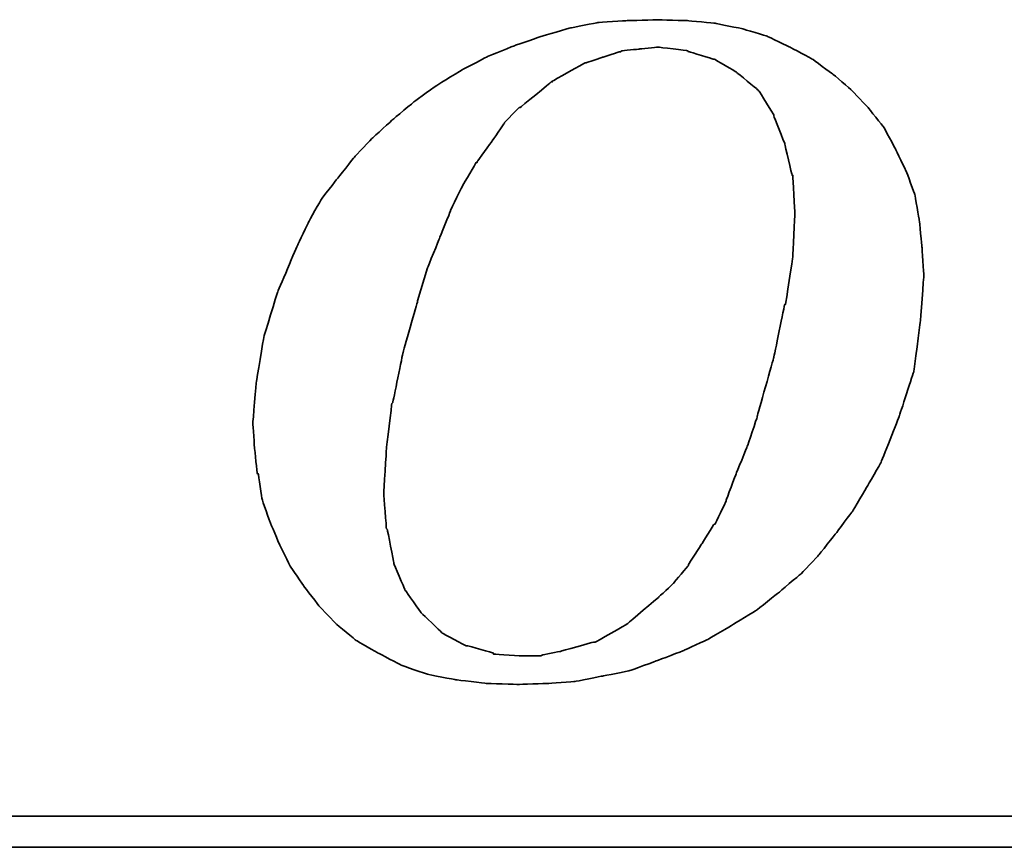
# Model space of a CAD drawing. Header units: millimetres. Extents: x 36 to 369, y 420 to 544.
# Tile 33 of 47: x 294.84 to 298.86, y 456.07 to 459.44. Entities that reach past the tile are written whole.
import ezdxf

# ---------------------------------------------------------------- set-up
doc = ezdxf.new("R2010")
doc.units = ezdxf.units.MM
doc.layers.add('DIM', color=4, linetype='CONTINUOUS')
doc.layers.add('layer 1', color=7, linetype='CONTINUOUS')

# ---------------------------------------------------------------- blocks, each defined once
blk = doc.blocks.new('TBI MOTION logo(完整正式版)')
at = {"layer": 'layer 1', "color": 22, "lineweight": 35}
for points, knots in [([(-11.34375, -6.98375), (-11.34375, -6.98375), (-10.91375, -7.43875), (-10.91375, -7.43875), (-10.91375, -7.43875), (-10.91375, -7.43875), (-10.38625, -7.87125), (-10.38625, -7.87125), (-10.38625, -7.87125), (-10.38625, -7.87125), (-9.81125, -8.20375), (-9.81125, -8.20375), (-9.81125, -8.20375), (-9.81125, -8.20375), (-9.21125, -8.51875), (-9.21125, -8.51875), (-9.21125, -8.51875), (-9.21125, -8.51875), (-8.51625, -8.75875), (-8.51625, -8.75875), (-8.51625, -8.75875), (-8.51625, -8.75875), (-7.77125, -8.90375), (-7.77125, -8.90375), (-7.77125, -8.90375), (-7.77125, -8.90375), (-6.97875, -8.99875), (-6.97875, -8.99875), (-6.97875, -8.99875), (-6.97875, -8.99875), (-6.14125, -9.02375), (-6.14125, -9.02375), (-6.14125, -9.02375), (-6.14125, -9.02375), (-5.37125, -8.99875), (-5.37125, -8.99875), (-5.37125, -8.99875), (-5.37125, -8.99875), (-4.65375, -8.94875), (-4.65375, -8.94875), (-4.65375, -8.94875), (-4.65375, -8.94875), (-3.93375, -8.80625), (-3.93375, -8.80625), (-3.93375, -8.80625), (-3.93375, -8.80625), (-3.21375, -8.66375), (-3.21375, -8.66375), (-3.21375, -8.66375), (-3.21375, -8.66375), (-2.49375, -8.39875), (-2.49375, -8.39875), (-2.49375, -8.39875), (-2.49375, -8.39875), (-1.79875, -8.13375), (-1.79875, -8.13375), (-1.79875, -8.13375), (-1.79875, -8.13375), (-1.17375, -7.84375), (-1.17375, -7.84375), (-1.17375, -7.84375), (-1.17375, -7.84375), (-0.52375, -7.46375), (-0.52375, -7.46375), (-0.52375, -7.46375), (-0.52375, -7.46375), (0.10124, -7.07875), (0.10124, -7.07875), (0.10124, -7.07875), (0.10124, -7.07875), (0.67625, -6.62375), (0.67625, -6.62375), (0.67625, -6.62375), (0.67625, -6.62375), (1.24874, -6.14375), (1.24874, -6.14375), (1.24874, -6.14375), (1.24874, -6.14375), (1.72874, -5.64125), (1.72874, -5.64125), (1.72874, -5.64125), (1.72874, -5.64125), (2.18624, -5.06375), (2.18624, -5.06375), (2.18624, -5.06375), (2.18624, -5.06375), (2.61625, -4.48874), (2.61625, -4.48874), (2.61625, -4.48874), (2.61625, -4.48874), (3.00125, -3.83874), (3.00125, -3.83874), (3.00125, -3.83874), (3.00125, -3.83874), (3.36124, -3.21374), (3.36124, -3.21374), (3.36124, -3.21374), (3.36124, -3.21374), (3.84374, -1.99125), (3.84374, -1.99125), (3.84374, -1.99125), (3.84374, -1.99125), (4.22625, -0.81875), (4.22625, -0.81875), (4.22625, -0.81875), (4.22625, -0.81875), (4.39125, 0.45624), (4.39125, 0.45624), (4.39125, 0.45624), (4.39125, 0.45624), (4.48874, 1.70124), (4.48874, 1.70124), (4.48874, 1.70124), (4.48874, 1.70124), (4.43874, 2.44625), (4.43874, 2.44625), (4.43874, 2.44625), (4.43874, 2.44625), (4.36874, 3.14125), (4.36874, 3.14125), (4.36874, 3.14125), (4.36874, 3.14125), (4.25125, 3.81125), (4.25125, 3.81125), (4.25125, 3.81125), (4.25125, 3.81125), (4.03124, 4.41125), (4.03124, 4.41125), (4.03124, 4.41125), (4.03124, 4.41125), (3.74374, 5.01125), (3.74374, 5.01125), (3.74374, 5.01125), (3.74374, 5.01125), (3.43124, 5.58875), (3.43124, 5.58875), (3.43124, 5.58875), (3.43124, 5.58875), (3.02625, 6.09125), (3.02625, 6.09125), (3.02625, 6.09125), (3.02625, 6.09125), (2.59374, 6.54875), (2.59374, 6.54875), (2.59374, 6.54875), (2.59374, 6.54875), (2.09124, 6.98125), (2.09124, 6.98125), (2.09124, 6.98125), (2.09124, 6.98125), (1.56124, 7.36625), (1.56124, 7.36625), (1.56124, 7.36625), (1.56124, 7.36625), (0.98624, 7.67625), (0.98624, 7.67625), (0.98624, 7.67625), (0.98624, 7.67625), (0.38624, 7.96375), (0.38624, 7.96375), (0.38624, 7.96375), (0.38624, 7.96375), (-0.25875, 8.15625), (-0.25875, 8.15625), (-0.25875, 8.15625), (-0.25875, 8.15625), (-0.98125, 8.30125), (-0.98125, 8.30125), (-0.98125, 8.30125), (-0.98125, 8.30125), (-1.70124, 8.37125), (-1.70124, 8.37125), (-1.70124, 8.37125), (-1.70124, 8.37125), (-2.49375, 8.39624), (-2.49375, 8.39624), (-2.49375, 8.39624), (-2.49375, 8.39624), (-3.28625, 8.37125), (-3.28625, 8.37125), (-3.28625, 8.37125), (-3.28625, 8.37125), (-4.05125, 8.32125), (-4.05125, 8.32125), (-4.05125, 8.32125), (-4.05125, 8.32125), (-4.77375, 8.18125), (-4.77375, 8.18125), (-4.77375, 8.18125), (-4.77375, 8.18125), (-5.51625, 7.96375), (-5.51625, 7.96375), (-5.51625, 7.96375), (-5.51625, 7.96375), (-6.21125, 7.72625), (-6.21125, 7.72625), (-6.21125, 7.72625), (-6.21125, 7.72625), (-6.92875, 7.43625), (-6.92875, 7.43625), (-6.92875, 7.43625), (-6.92875, 7.43625), (-7.57875, 7.10125), (-7.57875, 7.10125), (-7.57875, 7.10125), (-7.57875, 7.10125), (-8.24875, 6.69125), (-8.24875, 6.69125), (-8.24875, 6.69125), (-8.24875, 6.69125), (-8.84875, 6.26125), (-8.84875, 6.26125), (-8.84875, 6.26125), (-8.84875, 6.26125), (-9.42625, 5.78125), (-9.42625, 5.78125), (-9.42625, 5.78125), (-9.42625, 5.78125), (-9.95375, 5.30125), (-9.95375, 5.30125), (-9.95375, 5.30125), (-9.95375, 5.30125), (-10.43375, 4.79624), (-10.43375, 4.79624), (-10.43375, 4.79624), (-10.43375, 4.79624), (-10.88875, 4.22125), (-10.88875, 4.22125), (-10.88875, 4.22125), (-10.88875, 4.22125), (-11.29875, 3.69375), (-11.29875, 3.69375), (-11.29875, 3.69375), (-11.29875, 3.69375), (-11.63375, 3.09125), (-11.63375, 3.09125), (-11.63375, 3.09125), (-11.63375, 3.09125), (-11.91875, 2.49625), (-11.91875, 2.49625), (-11.91875, 2.49625), (-11.91875, 2.49625), (-12.44875, 1.24625), (-12.44875, 1.24625), (-12.44875, 1.24625), (-12.44875, 1.24625), (-12.80875, 0.06874), (-12.80875, 0.06874), (-12.80875, 0.06874), (-12.80875, 0.06874), (-12.99875, -1.07875), (-12.99875, -1.07875), (-12.99875, -1.07875), (-12.99875, -1.07875), (-13.09375, -2.18375), (-13.09375, -2.18375), (-13.09375, -2.18375), (-13.09375, -2.18375), (-13.04875, -2.85375), (-13.04875, -2.85375), (-13.04875, -2.85375), (-13.04875, -2.85375), (-12.97375, -3.50375), (-12.97375, -3.50375), (-12.97375, -3.50375), (-12.97375, -3.50375), (-12.95375, -3.50375), (-12.95375, -3.50375), (-12.95375, -3.50375), (-12.95375, -3.50375), (-12.85375, -4.17375), (-12.85375, -4.17375), (-12.85375, -4.17375), (-12.85375, -4.17375), (-12.63875, -4.77624), (-12.63875, -4.77624), (-12.63875, -4.77624), (-12.63875, -4.77624), (-12.39875, -5.35125), (-12.39875, -5.35125), (-12.39875, -5.35125), (-12.39875, -5.35125), (-12.11375, -5.92875), (-12.11375, -5.92875), (-12.11375, -5.92875), (-12.11375, -5.92875), (-11.75375, -6.45375), (-11.75375, -6.45375), (-11.75375, -6.45375), (-11.75375, -6.45375), (-11.34375, -6.98375), (-11.34375, -6.98375)], [0, 0, 0, 0, 0.01369863, 0.01369863, 0.01369863, 0.01369864, 0.02739726, 0.02739726, 0.02739726, 0.02739727, 0.04109589, 0.04109589, 0.04109589, 0.0410959, 0.05479452, 0.05479452, 0.05479452, 0.05479453, 0.06849315, 0.06849315, 0.06849315, 0.06849316, 0.08219178, 0.08219178, 0.08219178, 0.08219179, 0.09589041, 0.09589041, 0.09589041, 0.09589042, 0.10958904, 0.10958904, 0.10958904, 0.10958905, 0.12328767, 0.12328767, 0.12328767, 0.12328768, 0.1369863, 0.1369863, 0.1369863, 0.13698631, 0.15068493, 0.15068493, 0.15068493, 0.15068494, 0.16438356, 0.16438356, 0.16438356, 0.16438357, 0.17808219, 0.17808219, 0.17808219, 0.1780822, 0.19178082, 0.19178082, 0.19178082, 0.19178083, 0.20547945, 0.20547945, 0.20547945, 0.20547946, 0.21917808, 0.21917808, 0.21917808, 0.21917809, 0.23287671, 0.23287671, 0.23287671, 0.23287672, 0.24657534, 0.24657534, 0.24657534, 0.24657535, 0.26027397, 0.26027397, 0.26027397, 0.26027398, 0.2739726, 0.2739726, 0.2739726, 0.27397261, 0.28767123, 0.28767123, 0.28767123, 0.28767124, 0.30136986, 0.30136986, 0.30136986, 0.30136987, 0.31506849, 0.31506849, 0.31506849, 0.3150685, 0.32876712, 0.32876712, 0.32876712, 0.32876713, 0.34246575, 0.34246575, 0.34246575, 0.34246576, 0.35616438, 0.35616438, 0.35616438, 0.35616439, 0.36986301, 0.36986301, 0.36986301, 0.36986302, 0.38356164, 0.38356164, 0.38356164, 0.38356165, 0.39726027, 0.39726027, 0.39726027, 0.39726028, 0.4109589, 0.4109589, 0.4109589, 0.41095891, 0.42465753, 0.42465753, 0.42465753, 0.42465754, 0.43835616, 0.43835616, 0.43835616, 0.43835617, 0.45205479, 0.45205479, 0.45205479, 0.4520548, 0.46575342, 0.46575342, 0.46575342, 0.46575343, 0.47945205, 0.47945205, 0.47945205, 0.47945206, 0.49315068, 0.49315068, 0.49315068, 0.49315069, 0.50684932, 0.50684932, 0.50684932, 0.50684933, 0.52054795, 0.52054795, 0.52054795, 0.52054796, 0.53424658, 0.53424658, 0.53424658, 0.53424659, 0.54794521, 0.54794521, 0.54794521, 0.54794522, 0.56164384, 0.56164384, 0.56164384, 0.56164385, 0.57534247, 0.57534247, 0.57534247, 0.57534248, 0.5890411, 0.5890411, 0.5890411, 0.58904111, 0.60273973, 0.60273973, 0.60273973, 0.60273974, 0.61643836, 0.61643836, 0.61643836, 0.61643837, 0.63013699, 0.63013699, 0.63013699, 0.630137, 0.64383562, 0.64383562, 0.64383562, 0.64383563, 0.65753425, 0.65753425, 0.65753425, 0.65753426, 0.67123288, 0.67123288, 0.67123288, 0.67123289, 0.68493151, 0.68493151, 0.68493151, 0.68493152, 0.69863014, 0.69863014, 0.69863014, 0.69863015, 0.71232877, 0.71232877, 0.71232877, 0.71232878, 0.7260274, 0.7260274, 0.7260274, 0.72602741, 0.73972603, 0.73972603, 0.73972603, 0.73972604, 0.75342466, 0.75342466, 0.75342466, 0.75342467, 0.76712329, 0.76712329, 0.76712329, 0.7671233, 0.78082192, 0.78082192, 0.78082192, 0.78082193, 0.79452055, 0.79452055, 0.79452055, 0.79452056, 0.80821918, 0.80821918, 0.80821918, 0.80821919, 0.82191781, 0.82191781, 0.82191781, 0.82191782, 0.83561644, 0.83561644, 0.83561644, 0.83561645, 0.84931507, 0.84931507, 0.84931507, 0.84931508, 0.8630137, 0.8630137, 0.8630137, 0.86301371, 0.87671233, 0.87671233, 0.87671233, 0.87671234, 0.89041096, 0.89041096, 0.89041096, 0.89041097, 0.90410959, 0.90410959, 0.90410959, 0.9041096, 0.91780822, 0.91780822, 0.91780822, 0.91780823, 0.93150685, 0.93150685, 0.93150685, 0.93150686, 0.94520548, 0.94520548, 0.94520548, 0.94520549, 0.95890411, 0.95890411, 0.95890411, 0.95890412, 0.97260274, 0.97260274, 0.97260274, 0.97260275, 0.98630137, 0.98630137, 0.98630137, 0.98630138, 1, 1, 1, 1]), ([(-8.77875, 1.03124), (-8.77875, 1.03124), (-8.51625, 1.89625), (-8.51625, 1.89625), (-8.51625, 1.89625), (-8.51625, 1.89625), (-8.20375, 2.66375), (-8.20375, 2.66375), (-8.20375, 2.66375), (-8.20375, 2.66375), (-7.91625, 3.38125), (-7.91625, 3.38125), (-7.91625, 3.38125), (-7.91625, 3.38125), (-7.91625, 3.40624), (-7.91625, 3.40624), (-7.91625, 3.40624), (-7.91625, 3.40624), (-7.57875, 4.07624), (-7.57875, 4.07624), (-7.57875, 4.07624), (-7.57875, 4.07624), (-7.24375, 4.65125), (-7.24375, 4.65125), (-7.24375, 4.65125), (-7.24375, 4.65125), (-7.21875, 4.65125), (-7.21875, 4.65125), (-7.21875, 4.65125), (-7.21875, 4.65125), (-7.21875, 4.67624), (-7.21875, 4.67624), (-7.21875, 4.67624), (-7.21875, 4.67624), (-6.83625, 5.20375), (-6.83625, 5.20375), (-6.83625, 5.20375), (-6.83625, 5.20375), (-6.49875, 5.68625), (-6.49875, 5.68625), (-6.49875, 5.68625), (-6.49875, 5.68625), (-6.49875, 5.70625), (-6.49875, 5.70625), (-6.49875, 5.70625), (-6.49875, 5.70625), (-6.11625, 6.09125), (-6.11625, 6.09125), (-6.11625, 6.09125), (-6.11625, 6.09125), (-6.09125, 6.09125), (-6.09125, 6.09125), (-6.09125, 6.09125), (-6.09125, 6.09125), (-5.27375, 6.76625), (-5.27375, 6.76625), (-5.27375, 6.76625), (-5.27375, 6.76625), (-5.24875, 6.76625), (-5.24875, 6.76625), (-5.24875, 6.76625), (-5.24875, 6.76625), (-5.24875, 6.78625), (-5.24875, 6.78625), (-5.24875, 6.78625), (-5.24875, 6.78625), (-4.38875, 7.26624), (-4.38875, 7.26624), (-4.38875, 7.26624), (-4.38875, 7.26624), (-4.36125, 7.26624), (-4.36125, 7.26624), (-4.36125, 7.26624), (-4.36125, 7.26624), (-3.93375, 7.41125), (-3.93375, 7.41125), (-3.93375, 7.41125), (-3.93375, 7.41125), (-3.47375, 7.55625), (-3.47375, 7.55625), (-3.47375, 7.55625), (-3.47375, 7.55625), (-3.45375, 7.55625), (-3.45375, 7.55625), (-3.45375, 7.55625), (-3.45375, 7.55625), (-3.42875, 7.58124), (-3.42875, 7.58124), (-3.42875, 7.58124), (-3.42875, 7.58124), (-2.97375, 7.62625), (-2.97375, 7.62625), (-2.97375, 7.62625), (-2.97375, 7.62625), (-2.49375, 7.67625), (-2.49375, 7.67625), (-2.49375, 7.67625), (-2.49375, 7.67625), (-2.46875, 7.67625), (-2.46875, 7.67625), (-2.46875, 7.67625), (-2.46875, 7.67625), (-1.70124, 7.58124), (-1.70124, 7.58124), (-1.70124, 7.58124), (-1.70124, 7.58124), (-1.67875, 7.55625), (-1.67875, 7.55625), (-1.67875, 7.55625), (-1.67875, 7.55625), (-1.65375, 7.55625), (-1.65375, 7.55625), (-1.65375, 7.55625), (-1.65375, 7.55625), (-1.03125, 7.36625), (-1.03125, 7.36625), (-1.03125, 7.36625), (-1.03125, 7.36625), (-1.00625, 7.36625), (-1.00625, 7.36625), (-1.00625, 7.36625), (-1.00625, 7.36625), (-0.43124, 7.02624), (-0.43124, 7.02624), (-0.43124, 7.02624), (-0.43124, 7.02624), (-0.40625, 7.00624), (-0.40625, 7.00624), (-0.40625, 7.00624), (-0.40625, 7.00624), (0.12124, 6.57124), (0.12124, 6.57124), (0.12124, 6.57124), (0.12124, 6.57124), (0.14624, 6.54875), (0.14624, 6.54875), (0.14624, 6.54875), (0.14624, 6.54875), (0.17124, 6.52375), (0.17124, 6.52375), (0.17124, 6.52375), (0.17124, 6.52375), (0.55625, 5.89875), (0.55625, 5.89875), (0.55625, 5.89875), (0.55625, 5.89875), (0.55625, 5.87625), (0.55625, 5.87625), (0.55625, 5.87625), (0.55625, 5.87625), (0.84124, 5.15625), (0.84124, 5.15625), (0.84124, 5.15625), (0.84124, 5.15625), (0.84124, 5.13125), (0.84124, 5.13125), (0.84124, 5.13125), (0.84124, 5.13125), (1.03624, 4.31875), (1.03624, 4.31875), (1.03624, 4.31875), (1.03624, 4.31875), (1.05624, 4.31875), (1.05624, 4.31875), (1.05624, 4.31875), (1.05624, 4.31875), (1.05624, 4.29125), (1.05624, 4.29125), (1.05624, 4.29125), (1.05624, 4.29125), (1.10625, 3.33125), (1.10625, 3.33125), (1.10625, 3.33125), (1.10625, 3.33125), (1.10625, 3.30875), (1.10625, 3.30875), (1.10625, 3.30875), (1.10625, 3.30875), (1.05624, 2.20624), (1.05624, 2.20624), (1.05624, 2.20624), (1.05624, 2.20624), (1.05624, 2.18124), (1.05624, 2.18124), (1.05624, 2.18124), (1.05624, 2.18124), (0.86624, 0.93624), (0.86624, 0.93624), (0.86624, 0.93624), (0.86624, 0.93624), (0.84124, 0.93624), (0.84124, 0.93624), (0.84124, 0.93624), (0.84124, 0.93624), (0.55625, -0.45874), (0.55625, -0.45874), (0.55625, -0.45874), (0.55625, -0.45874), (0.12124, -1.99125), (0.12124, -1.99125), (0.12124, -1.99125), (0.12124, -1.99125), (0.12124, -2.01874), (0.12124, -2.01874), (0.12124, -2.01874), (0.12124, -2.01874), (-0.13874, -2.78375), (-0.13874, -2.78375), (-0.13874, -2.78375), (-0.13874, -2.78375), (-0.43124, -3.50375), (-0.43124, -3.50375), (-0.43124, -3.50375), (-0.43124, -3.50375), (-0.69375, -4.19875), (-0.69375, -4.19875), (-0.69375, -4.19875), (-0.69375, -4.19875), (-0.69375, -4.22375), (-0.69375, -4.22375), (-0.69375, -4.22375), (-0.69375, -4.22375), (-0.98125, -4.82374), (-0.98125, -4.82374), (-0.98125, -4.82374), (-0.98125, -4.82374), (-1.00625, -4.82374), (-1.00625, -4.82374), (-1.00625, -4.82374), (-1.00625, -4.82374), (-1.33875, -5.35125), (-1.33875, -5.35125), (-1.33875, -5.35125), (-1.33875, -5.35125), (-1.67875, -5.87875), (-1.67875, -5.87875), (-1.67875, -5.87875), (-1.67875, -5.87875), (-1.67875, -5.90375), (-1.67875, -5.90375), (-1.67875, -5.90375), (-1.67875, -5.90375), (-2.05875, -6.35875), (-2.05875, -6.35875), (-2.05875, -6.35875), (-2.05875, -6.35875), (-2.08375, -6.38375), (-2.08375, -6.38375), (-2.08375, -6.38375), (-2.08375, -6.38375), (-2.46875, -6.74375), (-2.46875, -6.74375), (-2.46875, -6.74375), (-2.46875, -6.74375), (-3.25875, -7.41625), (-3.25875, -7.41625), (-3.25875, -7.41625), (-3.25875, -7.41625), (-3.28625, -7.43875), (-3.28625, -7.43875), (-3.28625, -7.43875), (-3.28625, -7.43875), (-4.12375, -7.91875), (-4.12375, -7.91875), (-4.12375, -7.91875), (-4.12375, -7.91875), (-4.14875, -7.91875), (-4.14875, -7.91875), (-4.14875, -7.91875), (-4.14875, -7.91875), (-4.17125, -7.91875), (-4.17125, -7.91875), (-4.17125, -7.91875), (-4.17125, -7.91875), (-5.03375, -8.15875), (-5.03375, -8.15875), (-5.03375, -8.15875), (-5.03375, -8.15875), (-5.51625, -8.25625), (-5.51625, -8.25625), (-5.51625, -8.25625), (-5.51625, -8.25625), (-5.54125, -8.27875), (-5.54125, -8.27875), (-5.54125, -8.27875), (-5.54125, -8.27875), (-5.56375, -8.27875), (-5.56375, -8.27875), (-5.56375, -8.27875), (-5.56375, -8.27875), (-5.99625, -8.27875), (-5.99625, -8.27875), (-5.99625, -8.27875), (-5.99625, -8.27875), (-6.76375, -8.23125), (-6.76375, -8.23125), (-6.76375, -8.23125), (-6.76375, -8.23125), (-6.78875, -8.23125), (-6.78875, -8.23125), (-6.78875, -8.23125), (-6.78875, -8.23125), (-6.78875, -8.20375), (-6.78875, -8.20375), (-6.78875, -8.20375), (-6.78875, -8.20375), (-7.45875, -8.01375), (-7.45875, -8.01375), (-7.45875, -8.01375), (-7.45875, -8.01375), (-7.48375, -8.01375), (-7.48375, -8.01375), (-7.48375, -8.01375), (-7.48375, -8.01375), (-7.50875, -8.01375), (-7.50875, -8.01375), (-7.50875, -8.01375), (-7.50875, -8.01375), (-8.13125, -7.67875), (-8.13125, -7.67875), (-8.13125, -7.67875), (-8.13125, -7.67875), (-8.15625, -7.65375), (-8.15625, -7.65375), (-8.15625, -7.65375), (-8.15625, -7.65375), (-8.65875, -7.17375), (-8.65875, -7.17375), (-8.65875, -7.17375), (-8.65875, -7.17375), (-8.68375, -7.14875), (-8.68375, -7.14875), (-8.68375, -7.14875), (-8.68375, -7.14875), (-9.08875, -6.57375), (-9.08875, -6.57375), (-9.08875, -6.57375), (-9.08875, -6.57375), (-9.11375, -6.54875), (-9.11375, -6.54875), (-9.11375, -6.54875), (-9.11375, -6.54875), (-9.11375, -6.52875), (-9.11375, -6.52875), (-9.11375, -6.52875), (-9.11375, -6.52875), (-9.40375, -5.85375), (-9.40375, -5.85375), (-9.40375, -5.85375), (-9.40375, -5.85375), (-9.40375, -5.82875), (-9.40375, -5.82875), (-9.40375, -5.82875), (-9.40375, -5.82875), (-9.56875, -4.96875), (-9.56875, -4.96875), (-9.56875, -4.96875), (-9.56875, -4.96875), (-9.59375, -4.94375), (-9.59375, -4.94375), (-9.59375, -4.94375), (-9.59375, -4.94375), (-9.66375, -4.03375), (-9.66375, -4.03375), (-9.66375, -4.03375), (-9.66375, -4.03375), (-9.66375, -4.00875), (-9.66375, -4.00875), (-9.66375, -4.00875), (-9.66375, -4.00875), (-9.59375, -2.85375), (-9.59375, -2.85375), (-9.59375, -2.85375), (-9.59375, -2.85375), (-9.45125, -1.65875), (-9.45125, -1.65875), (-9.45125, -1.65875), (-9.45125, -1.65875), (-9.42625, -1.63375), (-9.42625, -1.63375), (-9.42625, -1.63375), (-9.42625, -1.63375), (-9.16125, -0.33875), (-9.16125, -0.33875), (-9.16125, -0.33875), (-9.16125, -0.33875), (-8.77875, 1.00624), (-8.77875, 1.00624), (-8.77875, 1.00624), (-8.77875, 1.00624), (-8.77875, 1.03124), (-8.77875, 1.03124)], [0, 0, 0, 0, 0.01020408, 0.01020408, 0.01020408, 0.01020409, 0.02040816, 0.02040816, 0.02040816, 0.02040817, 0.03061224, 0.03061224, 0.03061224, 0.03061225, 0.04081633, 0.04081633, 0.04081633, 0.04081634, 0.05102041, 0.05102041, 0.05102041, 0.05102042, 0.06122449, 0.06122449, 0.06122449, 0.0612245, 0.07142857, 0.07142857, 0.07142857, 0.07142858, 0.08163265, 0.08163265, 0.08163265, 0.08163266, 0.09183673, 0.09183673, 0.09183673, 0.09183674, 0.10204082, 0.10204082, 0.10204082, 0.10204083, 0.1122449, 0.1122449, 0.1122449, 0.11224491, 0.12244898, 0.12244898, 0.12244898, 0.12244899, 0.13265306, 0.13265306, 0.13265306, 0.13265307, 0.14285714, 0.14285714, 0.14285714, 0.14285715, 0.15306122, 0.15306122, 0.15306122, 0.15306123, 0.16326531, 0.16326531, 0.16326531, 0.16326532, 0.17346939, 0.17346939, 0.17346939, 0.1734694, 0.18367347, 0.18367347, 0.18367347, 0.18367348, 0.19387755, 0.19387755, 0.19387755, 0.19387756, 0.20408163, 0.20408163, 0.20408163, 0.20408164, 0.21428571, 0.21428571, 0.21428571, 0.21428572, 0.2244898, 0.2244898, 0.2244898, 0.22448981, 0.23469388, 0.23469388, 0.23469388, 0.23469389, 0.24489796, 0.24489796, 0.24489796, 0.24489797, 0.25510204, 0.25510204, 0.25510204, 0.25510205, 0.26530612, 0.26530612, 0.26530612, 0.26530613, 0.2755102, 0.2755102, 0.2755102, 0.27551021, 0.28571429, 0.28571429, 0.28571429, 0.2857143, 0.29591837, 0.29591837, 0.29591837, 0.29591838, 0.30612245, 0.30612245, 0.30612245, 0.30612246, 0.31632653, 0.31632653, 0.31632653, 0.31632654, 0.32653061, 0.32653061, 0.32653061, 0.32653062, 0.33673469, 0.33673469, 0.33673469, 0.3367347, 0.34693878, 0.34693878, 0.34693878, 0.34693879, 0.35714286, 0.35714286, 0.35714286, 0.35714287, 0.36734694, 0.36734694, 0.36734694, 0.36734695, 0.37755102, 0.37755102, 0.37755102, 0.37755103, 0.3877551, 0.3877551, 0.3877551, 0.38775511, 0.39795918, 0.39795918, 0.39795918, 0.39795919, 0.40816327, 0.40816327, 0.40816327, 0.40816328, 0.41836735, 0.41836735, 0.41836735, 0.41836736, 0.42857143, 0.42857143, 0.42857143, 0.42857144, 0.43877551, 0.43877551, 0.43877551, 0.43877552, 0.44897959, 0.44897959, 0.44897959, 0.4489796, 0.45918367, 0.45918367, 0.45918367, 0.45918368, 0.46938776, 0.46938776, 0.46938776, 0.46938777, 0.47959184, 0.47959184, 0.47959184, 0.47959185, 0.48979592, 0.48979592, 0.48979592, 0.48979593, 0.5, 0.5, 0.5, 0.50000001, 0.51020408, 0.51020408, 0.51020408, 0.51020409, 0.52040816, 0.52040816, 0.52040816, 0.52040817, 0.53061224, 0.53061224, 0.53061224, 0.53061225, 0.54081633, 0.54081633, 0.54081633, 0.54081634, 0.55102041, 0.55102041, 0.55102041, 0.55102042, 0.56122449, 0.56122449, 0.56122449, 0.5612245, 0.57142857, 0.57142857, 0.57142857, 0.57142858, 0.58163265, 0.58163265, 0.58163265, 0.58163266, 0.59183673, 0.59183673, 0.59183673, 0.59183674, 0.60204082, 0.60204082, 0.60204082, 0.60204083, 0.6122449, 0.6122449, 0.6122449, 0.61224491, 0.62244898, 0.62244898, 0.62244898, 0.62244899, 0.63265306, 0.63265306, 0.63265306, 0.63265307, 0.64285714, 0.64285714, 0.64285714, 0.64285715, 0.65306122, 0.65306122, 0.65306122, 0.65306123, 0.66326531, 0.66326531, 0.66326531, 0.66326532, 0.67346939, 0.67346939, 0.67346939, 0.6734694, 0.68367347, 0.68367347, 0.68367347, 0.68367348, 0.69387755, 0.69387755, 0.69387755, 0.69387756, 0.70408163, 0.70408163, 0.70408163, 0.70408164, 0.71428571, 0.71428571, 0.71428571, 0.71428572, 0.7244898, 0.7244898, 0.7244898, 0.72448981, 0.73469388, 0.73469388, 0.73469388, 0.73469389, 0.74489796, 0.74489796, 0.74489796, 0.74489797, 0.75510204, 0.75510204, 0.75510204, 0.75510205, 0.76530612, 0.76530612, 0.76530612, 0.76530613, 0.7755102, 0.7755102, 0.7755102, 0.77551021, 0.78571429, 0.78571429, 0.78571429, 0.7857143, 0.79591837, 0.79591837, 0.79591837, 0.79591838, 0.80612245, 0.80612245, 0.80612245, 0.80612246, 0.81632653, 0.81632653, 0.81632653, 0.81632654, 0.82653061, 0.82653061, 0.82653061, 0.82653062, 0.83673469, 0.83673469, 0.83673469, 0.8367347, 0.84693878, 0.84693878, 0.84693878, 0.84693879, 0.85714286, 0.85714286, 0.85714286, 0.85714287, 0.86734694, 0.86734694, 0.86734694, 0.86734695, 0.87755102, 0.87755102, 0.87755102, 0.87755103, 0.8877551, 0.8877551, 0.8877551, 0.88775511, 0.89795918, 0.89795918, 0.89795918, 0.89795919, 0.90816327, 0.90816327, 0.90816327, 0.90816328, 0.91836735, 0.91836735, 0.91836735, 0.91836736, 0.92857143, 0.92857143, 0.92857143, 0.92857144, 0.93877551, 0.93877551, 0.93877551, 0.93877552, 0.94897959, 0.94897959, 0.94897959, 0.9489796, 0.95918367, 0.95918367, 0.95918367, 0.95918368, 0.96938776, 0.96938776, 0.96938776, 0.96938777, 0.97959184, 0.97959184, 0.97959184, 0.97959185, 0.98979592, 0.98979592, 0.98979592, 0.98979593, 1, 1, 1, 1]), ([(75.90875, -9.47875), (75.90875, -9.47875), (75.90875, -12.28625), (75.90875, -12.28625), (75.90875, -12.28625), (75.90875, -12.28625), (75.90875, -12.47875), (75.90875, -12.47875), (75.90875, -12.47875), (75.90875, -12.47875), (75.71625, -12.47875), (75.71625, -12.47875), (75.71625, -12.47875), (75.71625, -12.47875), (-88.32875, -12.47875), (-88.32875, -12.47875), (-88.32875, -12.47875), (-88.32875, -12.47875), (-88.32875, -13.29375), (-88.32875, -13.29375), (-88.32875, -13.29375), (-88.32875, -13.29375), (82.89125, -13.29375), (82.89125, -13.29375), (82.89125, -13.29375), (82.89125, -13.29375), (75.90875, -9.47875), (75.90875, -9.47875)], [0, 0, 0, 0, 0.14285714, 0.14285714, 0.14285714, 0.14285715, 0.28571429, 0.28571429, 0.28571429, 0.2857143, 0.42857143, 0.42857143, 0.42857143, 0.42857144, 0.57142857, 0.57142857, 0.57142857, 0.57142858, 0.71428571, 0.71428571, 0.71428571, 0.71428572, 0.85714286, 0.85714286, 0.85714286, 0.85714287, 1, 1, 1, 1])]:
    blk.add_open_spline(points, degree=3, knots=knots, dxfattribs=at)

msp = doc.modelspace()

# ---------------------------------------------------------------- block references
at = {"layer": 'DIM', "color": 0, "xscale": 0.1555785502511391, "yscale": 0.1555785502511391, "zscale": 0.1555785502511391}
msp.add_blockref('TBI MOTION logo(完整正式版)', (297.8307, 458.1342), dxfattribs=at)

doc.saveas('drawing.dxf')
